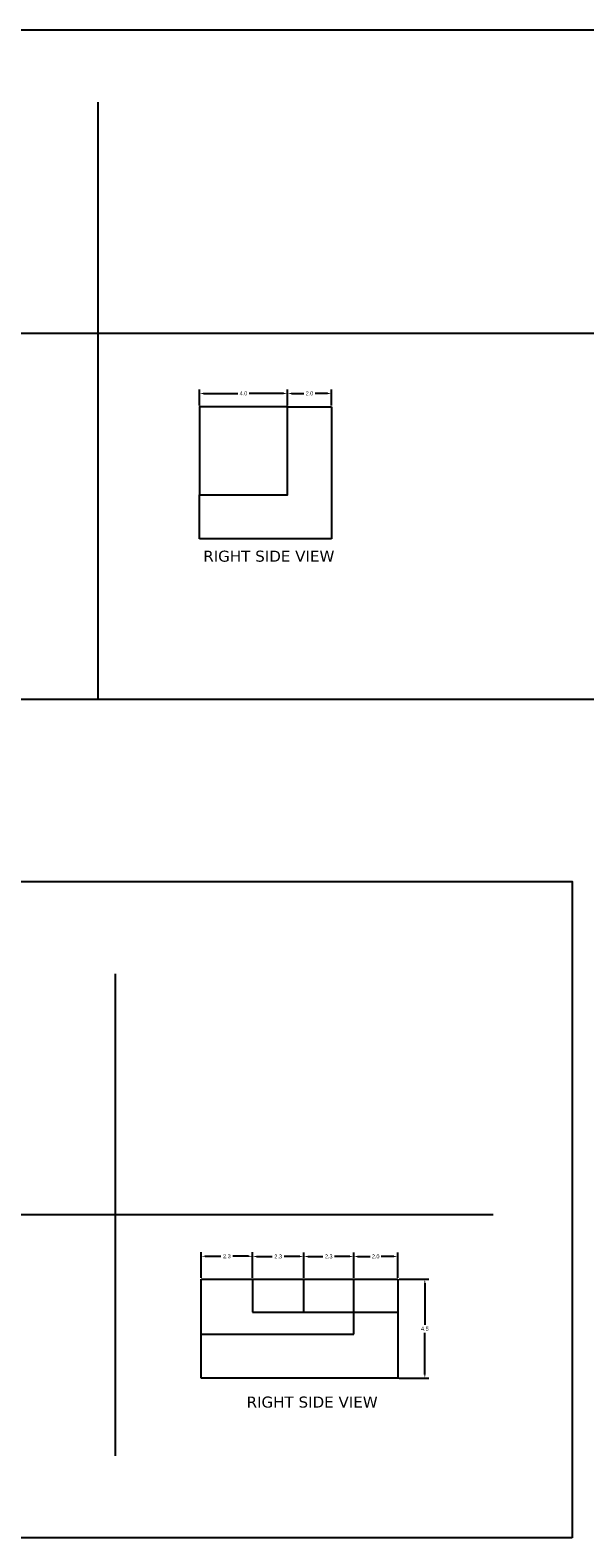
# Model space of a CAD drawing. Header units: millimetres. Extents: x 110 to 309, y -2 to 66.
# Tile 9 of 14: x 217 to 242, y -2 to 66. Entities that reach past the tile are written whole.
import ezdxf

# ---------------------------------------------------------------- set-up
doc = ezdxf.new("R2010")
doc.units = ezdxf.units.MM
doc.header["$MEASUREMENT"] = 0
doc.dimstyles.get("Standard").update_dxf_attribs({"dimtxt": 0.18, "dimasz": 0.18, "dimexe": 0.18, "dimexo": 0.0625, "dimgap": 0.09, "dimtad": 0, "dimtih": 1, "dimtoh": 1, "dimdec": 1, "dimzin": 0, "dimdsep": 46, "dimtxsty": 'Standard', "dimcen": 0.09, "dimadec": 0, "dimazin": 0, "dimtfac": 1, "dimtdec": 1, "dimtofl": 0, "dimtmove": 0, "dimatfit": 3, "dimfxl": 1, "dimtolj": 1, "dimtzin": 0, "dimarcsym": 0})

# ---------------------------------------------------------------- blocks, each defined once
blk = doc.blocks.new('*D16')
at = {"color": 0, "lineweight": -2}
for p, q in [((233.754, 9.613), (235.106, 9.613)), ((234.926, 9.433), (234.926, 7.543)), ((234.926, 5.293), (234.926, 7.183)), ((233.754, 5.113), (235.106, 5.113))]:
    blk.add_line(p, q, dxfattribs=at)
at = {"color": 0, "lineweight": 25}
for points in [[(234.896, 9.433), (234.956, 9.433), (234.926, 9.613)], [(234.896, 5.293), (234.956, 5.293), (234.926, 5.113)]]:
    blk.add_solid(points, dxfattribs=at)
at = {"layer": 'Defpoints', "color": 0, "lineweight": 25}
for p in [(233.692, 9.613), (233.692, 5.113), (234.926, 5.113)]:
    blk.add_point(p, dxfattribs=at)
at = {"color": 0, "lineweight": 25, "insert": (234.926, 7.363), "char_height": 0.18, "attachment_point": 5}
blk.add_mtext('\\A1;4.5', dxfattribs=at)
blk = doc.blocks.new('*D17')
at = {"color": 0, "lineweight": -2}
for p, q in [((224.762, 9.676), (224.762, 10.836)), ((224.942, 10.656), (225.657, 10.656)), ((226.912, 10.656), (226.197, 10.656)), ((227.092, 9.676), (227.092, 10.836))]:
    blk.add_line(p, q, dxfattribs=at)
at = {"color": 0, "lineweight": 25}
for points in [[(224.942, 10.686), (224.942, 10.626), (224.762, 10.656)], [(226.912, 10.686), (226.912, 10.626), (227.092, 10.656)]]:
    blk.add_solid(points, dxfattribs=at)
at = {"layer": 'Defpoints', "color": 0, "lineweight": 25}
for p in [(227.092, 10.656), (224.762, 9.613), (227.092, 9.613)]:
    blk.add_point(p, dxfattribs=at)
at = {"color": 0, "lineweight": 25, "insert": (225.927, 10.656), "char_height": 0.18, "attachment_point": 5}
blk.add_mtext('\\A1;2.3', dxfattribs=at)
blk = doc.blocks.new('*D18')
at = {"color": 0, "lineweight": -2}
for p, q in [((227.092, 9.676), (227.092, 10.827)), ((227.272, 10.647), (227.987, 10.647)), ((229.242, 10.647), (228.527, 10.647)), ((229.422, 9.676), (229.422, 10.827))]:
    blk.add_line(p, q, dxfattribs=at)
at = {"color": 0, "lineweight": 25}
for points in [[(227.272, 10.677), (227.272, 10.617), (227.092, 10.647)], [(229.242, 10.677), (229.242, 10.617), (229.422, 10.647)]]:
    blk.add_solid(points, dxfattribs=at)
at = {"layer": 'Defpoints', "color": 0, "lineweight": 25}
for p in [(229.422, 10.647), (227.092, 9.613), (229.422, 9.613)]:
    blk.add_point(p, dxfattribs=at)
at = {"color": 0, "lineweight": 25, "insert": (228.257, 10.647), "char_height": 0.18, "attachment_point": 5}
blk.add_mtext('\\A1;2.3', dxfattribs=at)
blk = doc.blocks.new('*D19')
at = {"color": 0, "lineweight": -2}
for p, q in [((229.422, 9.676), (229.422, 10.827)), ((229.602, 10.647), (230.287, 10.647)), ((231.512, 10.647), (230.827, 10.647)), ((231.692, 9.676), (231.692, 10.827))]:
    blk.add_line(p, q, dxfattribs=at)
at = {"color": 0, "lineweight": 25}
for points in [[(229.602, 10.677), (229.602, 10.617), (229.422, 10.647)], [(231.512, 10.677), (231.512, 10.617), (231.692, 10.647)]]:
    blk.add_solid(points, dxfattribs=at)
at = {"layer": 'Defpoints', "color": 0, "lineweight": 25}
for p in [(231.692, 10.647), (229.422, 9.613), (231.692, 9.613)]:
    blk.add_point(p, dxfattribs=at)
at = {"color": 0, "lineweight": 25, "insert": (230.557, 10.647), "char_height": 0.18, "attachment_point": 5}
blk.add_mtext('\\A1;2.3', dxfattribs=at)
blk = doc.blocks.new('*D20')
at = {"color": 0, "lineweight": -2}
for p, q in [((231.692, 9.676), (231.692, 10.827)), ((231.872, 10.647), (232.437, 10.647)), ((233.512, 10.647), (232.947, 10.647)), ((233.692, 9.676), (233.692, 10.827))]:
    blk.add_line(p, q, dxfattribs=at)
at = {"color": 0, "lineweight": 25}
for points in [[(231.872, 10.677), (231.872, 10.617), (231.692, 10.647)], [(233.512, 10.677), (233.512, 10.617), (233.692, 10.647)]]:
    blk.add_solid(points, dxfattribs=at)
at = {"layer": 'Defpoints', "color": 0, "lineweight": 25}
for p in [(233.692, 10.647), (231.692, 9.613), (233.692, 9.613)]:
    blk.add_point(p, dxfattribs=at)
at = {"color": 0, "lineweight": 25, "insert": (232.692, 10.647), "char_height": 0.18, "attachment_point": 5}
blk.add_mtext('\\A1;2.0', dxfattribs=at)
blk = doc.blocks.new('*D51')
at = {"color": 0, "lineweight": -2}
for p, q in [((228.682, 49.302), (228.682, 50.031)), ((230.682, 49.302), (230.682, 50.031)), ((228.862, 49.851), (229.427, 49.851)), ((230.502, 49.851), (229.937, 49.851))]:
    blk.add_line(p, q, dxfattribs=at)
at = {"color": 0, "lineweight": 25}
for points in [[(228.862, 49.881), (228.862, 49.821), (228.682, 49.851)], [(230.502, 49.881), (230.502, 49.821), (230.682, 49.851)]]:
    blk.add_solid(points, dxfattribs=at)
at = {"layer": 'Defpoints', "color": 0, "lineweight": 25}
for p in [(230.682, 49.851), (228.682, 49.24), (230.682, 49.24)]:
    blk.add_point(p, dxfattribs=at)
at = {"color": 0, "lineweight": 25, "insert": (229.682, 49.851), "char_height": 0.18, "attachment_point": 5}
blk.add_mtext('\\A1;2.0', dxfattribs=at)
blk = doc.blocks.new('*D52')
at = {"color": 0, "lineweight": -2}
for p, q in [((224.682, 49.302), (224.682, 50.031)), ((228.682, 49.302), (228.682, 50.031)), ((224.862, 49.851), (226.427, 49.851)), ((228.502, 49.851), (226.937, 49.851))]:
    blk.add_line(p, q, dxfattribs=at)
at = {"color": 0, "lineweight": 25}
for points in [[(224.862, 49.881), (224.862, 49.821), (224.682, 49.851)], [(228.502, 49.881), (228.502, 49.821), (228.682, 49.851)]]:
    blk.add_solid(points, dxfattribs=at)
at = {"layer": 'Defpoints', "color": 0, "lineweight": 25}
for p in [(228.682, 49.851), (224.682, 49.24), (228.682, 49.24)]:
    blk.add_point(p, dxfattribs=at)
at = {"color": 0, "lineweight": 25, "insert": (226.682, 49.851), "char_height": 0.18, "attachment_point": 5}
blk.add_mtext('\\A1;4.0', dxfattribs=at)

msp = doc.modelspace()

# ---------------------------------------------------------------- linework, layer by layer
at = {"lineweight": 25}
for p, q in [((245.376, 66.351), (173.069, 66.351)), ((220.055, 63.087), (220.055, 35.94)), ((173.385, 52.583), (245.376, 52.583)), ((228.682, 49.24), (230.682, 49.24)), ((230.682, 49.24), (230.682, 43.24)), ((224.682, 43.24), (224.682, 45.24)), ((230.682, 43.24), (224.682, 43.24)), ((245.376, 35.94), (173.069, 35.94)), ((220.855, 23.49), (220.855, 1.597)), ((200.481, 12.554), (238.038, 12.554)), ((224.762, 7.113), (224.762, 9.613)), ((224.762, 9.613), (227.092, 9.613)), ((227.092, 9.613), (229.392, 9.613)), ((227.092, 9.613), (227.092, 8.113)), ((229.392, 9.613), (231.692, 9.613)), ((229.422, 8.113), (229.422, 9.613)), ((231.692, 9.613), (233.692, 9.613)), ((231.692, 7.113), (231.692, 9.613)), ((233.692, 9.613), (233.692, 7.113)), ((227.092, 8.113), (229.422, 8.113)), ((229.422, 8.113), (231.692, 8.113)), ((231.692, 8.113), (233.692, 8.113)), ((224.762, 5.113), (224.762, 7.113)), ((224.762, 7.113), (231.692, 7.113)), ((233.692, 7.113), (233.692, 5.113)), ((227.092, 5.113), (224.762, 5.113)), ((229.422, 5.113), (227.092, 5.113)), ((231.752, 5.113), (229.422, 5.113)), ((233.752, 5.113), (231.752, 5.113))]:
    msp.add_line(p, q, dxfattribs=at)
for points in [[(224.682, 45.24), (228.682, 45.24), (228.682, 49.24), (224.682, 49.24)], [(241.632, -2.133), (181.602, -2.133), (181.602, 27.687), (241.632, 27.687)]]:
    msp.add_lwpolyline(points, close=True, dxfattribs=at)

# ---------------------------------------------------------------- texts
at = {"lineweight": 25, "char_height": 0.5, "width": 5.66059, "attachment_point": 2}
for insert in [(227.833, 42.708), (229.803, 4.284)]:
    msp.add_mtext('{\\fVerdana Pro|b0|i0|c0|p34;RIGHT SIDE VIEW}', dxfattribs=dict(at, insert=insert))

# ---------------------------------------------------------------- dimensions: what is measured, and where the dimension line sits
at = {"lineweight": 25}
for p1, p2, distance, picture, middle in [((224.682, 49.24), (228.682, 49.24), 0.611, '*D52', (226.682, 49.851)), ((228.682, 49.24), (230.682, 49.24), 0.611, '*D51', (229.682, 49.851)), ((224.762, 9.613), (227.092, 9.613), 1.043, '*D17', (225.927, 10.656)), ((227.092, 9.613), (229.422, 9.613), 1.033, '*D18', (228.257, 10.647)), ((229.422, 9.613), (231.692, 9.613), 1.033, '*D19', (230.557, 10.647)), ((231.692, 9.613), (233.692, 9.613), 1.033, '*D20', (232.692, 10.647)), ((233.692, 9.613), (233.692, 5.113), 1.234, '*D16', (234.926, 7.363))]:
    dim = msp.add_aligned_dim(p1=p1, p2=p2, distance=distance, dimstyle='Standard', dxfattribs=at)
    dim.commit()
    dim.dimension.update_dxf_attribs({"geometry": picture, "text_midpoint": middle})

doc.saveas('drawing.dxf')
